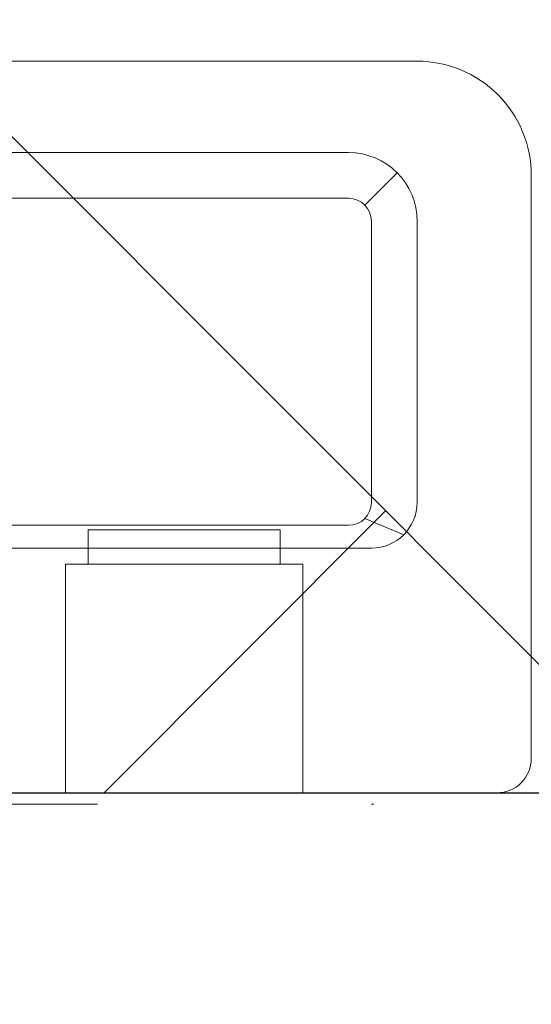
# Model space of a CAD drawing. Header units: millimetres. Extents: x -2074 to 12588, y -3630 to 101167.
# Tile 236 of 256: x 6112 to 6135, y -1652 to -1609. Entities that reach past the tile are written whole.
import ezdxf

# ---------------------------------------------------------------- set-up
doc = ezdxf.new("R2010")
doc.units = ezdxf.units.MM
doc.linetypes.add('ACAD_ISO10W100', pattern=[18, 12, -3, 0, -3])
for name, color, linetype, lineweight in [('SelinAr_BUD_osie', 8, 'ACAD_ISO10W100', 18), ('SelinAr_BUD_sufit szraf', 8, 'Continuous', 18), ('SelinAr_BUD_ściany', 7, 'Continuous', 25), ('SelinAr_WYP_armatura', 8, 'Continuous', 18), ('SelinAr_WYP_meble', 8, 'Continuous', 18)]:
    doc.layers.add(name, color=color, linetype=linetype, lineweight=lineweight)
doc.layers.add('SelinAr_BUD_sufit', color=7, linetype='Continuous')

# ---------------------------------------------------------------- blocks, each defined once
blk = doc.blocks.new('*U323')
blk.add_lwpolyline([(-5.2, 0), (-5.2, -10), (5.2, -10), (5.2, 0), (-5.2, 0)])
blk.add_lwpolyline([(-4.2, -10), (4.2, -10), (4.2, -11.5), (-4.2, -11.5)], close=True)
blk = doc.blocks.new('ROCA DAMA_60x32')
for p, q in [((-23, -10.7), (23, -10.7)), ((24.414, -11.286), (22.707, -11.993)), ((-22, -11.7), (22, -11.7)), ((23, -12.7), (23, -25)), ((25, -12.7), (25, -25)), ((22, -28), (-22, -28))]:
    blk.add_line(p, q)
blk.add_lwpolyline([(-30, -1.5, -0.414214), (-28.5, 0), (28.5, 0, -0.414214), (30, -1.5), (30, -27, -0.414214), (25, -32), (-25, -32, -0.414214), (-30, -27), (-30, -1.5)], format="xyb")
for points in [[(22.707, -25.707), (24.121, -27.121)], [(22, -26), (-22, -26)]]:
    blk.add_lwpolyline(points)
for centre, radius, start, end in [((23, -12.7), 2, 0, 90), ((22, -12.7), 1, 0, 90), ((22, -25), 3, 270, 0), ((22, -25), 1, 270, 0)]:
    blk.add_arc(centre, radius, start, end)
blk = doc.blocks.new('*U395')
at = {"ltscale": 4}
blk.add_line((-50, 0), (1405.402, 0), dxfattribs=at)
blk = doc.blocks.new('ewerwerwerwe')
at = {"layer": 'SelinAr_BUD_ściany'}
blk.add_lwpolyline([(3197.357, 1344.741), (2979.357, 1344.741), (2979.357, 1357.241), (3042.157, 1357.241), (3042.157, 1402.241), (3052.157, 1402.241), (3052.157, 1357.241), (3157.157, 1357.241), (3157.157, 1620.241)], dxfattribs=at)
at = {"layer": 'SelinAr_BUD_osie'}
blk.add_blockref('*U395', (1891.955, 1356.741), dxfattribs=at)
at = {"layer": 'SelinAr_WYP_armatura', "color": 211, "linetype": 'Continuous', "lineweight": 13, "xscale": -1, "rotation": 180}
blk.add_blockref('ROCA DAMA_60x32', (3104.656, 1357.241), dxfattribs=at)
at = {"layer": 'SelinAr_WYP_meble', "color": 211, "linetype": 'Continuous', "lineweight": 13, "xscale": -1, "rotation": 180}
blk.add_blockref('*U323', (3119.456, 1357.241), dxfattribs=at)
blk = doc.blocks.new('dsfsfsdf')
at = {"layer": 'SelinAr_BUD_sufit'}
blk.add_lwpolyline([(4052.157, -1642.759), (4157.157, -1642.759), (4157.157, -1379.759), (4052.157, -1379.759)], close=True, dxfattribs=at)

msp = doc.modelspace()

# ---------------------------------------------------------------- block references
msp.add_blockref('ewerwerwerwe', (3000, -3000))

# ---------------------------------------------------------------- next in the draw order: hatches: boundary and pattern name
at = {"layer": 'SelinAr_BUD_sufit szraf', "ltscale": 2}
h = msp.add_hatch(dxfattribs=at)
h.set_pattern_fill('AR-HBONE', color=256, scale=0.3)
h.set_pattern_definition([(45, (718.544, 9684.668), (0, 43.10523), [91.44, -30.48]), (135, (740.096, 9706.22), (4e-15, 43.10523), [91.44, -30.48])])
h.paths.add_polyline_path([(6157.157, -1379.759), (6052.157, -1379.759), (6052.157, -1642.759), (6157.157, -1642.759)])
h.paths.add_polyline_path([(6042.157, -1487.759), (5807.157, -1487.759), (5807.157, -1642.759), (6042.157, -1642.759)])
h.paths.add_polyline_path([(5797.157, -1490.259), (5567.157, -1490.259), (5567.157, -1642.759), (5797.157, -1642.759)])
h.paths.add_polyline_path([(5817.157, -1329.759), (5567.157, -1329.759), (5567.157, -1477.759), (5817.157, -1477.759)])
h.paths.add_polyline_path([(5557.157, -1442.759), (5557.157, -1209.759), (4982.157, -1209.759), (4982.157, -1642.759), (5112.157, -1642.759), (5112.157, -1542.759), (5192.157, -1542.759), (5192.157, -1382.759), (5382.157, -1382.759), (5382.157, -1442.759)])
h.paths.add_polyline_path([(6039.657, -1249.759), (5827.157, -1249.759), (5827.157, -1477.759), (6039.657, -1477.759)])
h.paths.add_polyline_path([(6157.157, -1249.759), (6052.157, -1249.759), (6052.157, -1369.759), (6157.157, -1369.759)])
h.paths.add_polyline_path([(5827.157, -914.759), (5827.157, -1019.759), (5947.157, -1019.759), (5947.157, -914.759)])
h.paths.add_polyline_path([(5952.157, -1029.759), (5827.157, -1029.759), (5827.157, -1229.759), (5952.157, -1229.759)])
h.paths.add_polyline_path([(5817.157, -914.759), (5567.157, -914.759), (5567.157, -1319.759), (5817.157, -1319.759)])
h.paths.add_polyline_path([(5557.157, -914.759), (5387.157, -914.759), (5387.157, -1199.759), (5557.157, -1199.759)])
h.paths.add_polyline_path([(5192.157, -1552.759), (5122.157, -1552.759), (5122.157, -1642.759), (5192.157, -1642.759)])
h.paths.add_polyline_path([(5374.657, -914.759), (5182.157, -914.759), (5182.157, -1199.759), (5374.657, -1199.759)])
h.paths.add_polyline_path([(5172.157, -914.759), (4982.157, -914.759), (4982.157, -1199.759), (5172.157, -1199.759)])

# ---------------------------------------------------------------- next in the draw order: block references
at = {"layer": 'SelinAr_BUD_sufit'}
msp.add_blockref('dsfsfsdf', (2000, 0), dxfattribs=at)

doc.saveas('drawing.dxf')
